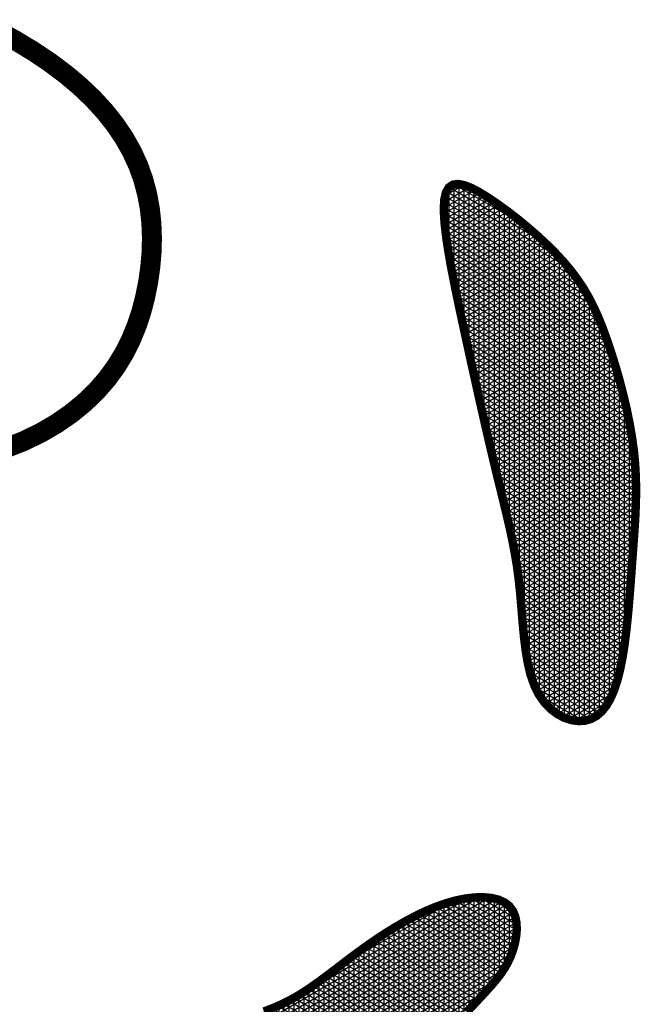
# Model space of a CAD drawing. Header units: inches. Extents: x 1.1 to 12.1, y -2.2 to 6.3.
# Tile 137 of 150: x 3.137 to 3.2085, y -0.891 to -0.7776. Entities that reach past the tile are written whole.
import ezdxf

# ---------------------------------------------------------------- set-up
doc = ezdxf.new("R2010")
doc.units = ezdxf.units.IN
doc.header["$MEASUREMENT"] = 0
doc.layers.add('FACE', color=160, linetype='Continuous')

msp = doc.modelspace()

# ---------------------------------------------------------------- hatches: boundary and pattern name
at = {"layer": 'FACE', "linetype": 'Continuous'}
h = msp.add_hatch(dxfattribs=at)
h.set_pattern_fill('NET3', color=5, scale=0.004605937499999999, angle=-90.00000000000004, style=0)
h.set_pattern_definition([(270, (0.3394553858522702, 1.175920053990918), (0.0005757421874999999, -3.877897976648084e-19), []), (329.9999999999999, (0.3394553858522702, 1.175920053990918), (0.0002878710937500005, 0.0004986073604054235), []), (29.99999999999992, (0.3394553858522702, 1.175920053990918), (-0.0002878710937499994, 0.0004986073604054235), [])])
h.paths.add_polyline_path([(3.159781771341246, -0.907021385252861), (3.161463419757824, -0.9068161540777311), (3.16311094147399, -0.9065673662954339), (3.164720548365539, -0.9062769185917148), (3.166288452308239, -0.905946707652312), (3.167810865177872, -0.9055786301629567), (3.169283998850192, -0.9051745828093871), (3.17070406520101, -0.9047364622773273), (3.172067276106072, -0.9042661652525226), (3.173371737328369, -0.9037643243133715), (3.174623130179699, -0.9032265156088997), (3.175829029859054, -0.9026470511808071), (3.176997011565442, -0.9020202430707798), (3.178134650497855, -0.9013404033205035), (3.179249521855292, -0.9006018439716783), (3.18034920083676, -0.8997988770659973), (3.181441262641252, -0.8989258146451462), (3.18253044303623, -0.8979813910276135), (3.183610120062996, -0.8969820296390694), (3.184670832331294, -0.8959485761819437), (3.185703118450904, -0.894901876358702), (3.18669751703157, -0.8938627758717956), (3.18764456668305, -0.8928521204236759), (3.188534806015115, -0.8918907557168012), (3.18935877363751, -0.8909995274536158), (3.190109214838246, -0.8901926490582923), (3.19078770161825, -0.8894578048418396), (3.191398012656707, -0.8887760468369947), (3.191943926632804, -0.8881284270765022), (3.192429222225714, -0.8874959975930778), (3.192857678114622, -0.8868598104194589), (3.193233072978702, -0.8862009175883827), (3.193559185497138, -0.8855003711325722), (3.193836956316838, -0.884746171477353), (3.194055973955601, -0.8839541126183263), (3.194202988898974, -0.8831469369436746), (3.194264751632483, -0.8823473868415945), (3.194228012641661, -0.8815782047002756), (3.194079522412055, -0.8808621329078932), (3.193806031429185, -0.880221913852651), (3.19339429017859, -0.8796802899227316), (3.192836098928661, -0.8792555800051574), (3.192143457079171, -0.8789484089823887), (3.191333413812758, -0.8787549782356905), (3.190423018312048, -0.878671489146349), (3.189429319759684, -0.8786941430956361), (3.188369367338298, -0.8788191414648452), (3.187260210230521, -0.8790426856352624), (3.186118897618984, -0.8793609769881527), (3.184960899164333, -0.879768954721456), (3.183795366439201, -0.8802565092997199), (3.182629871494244, -0.880812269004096), (3.181471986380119, -0.8814248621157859), (3.180329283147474, -0.8820829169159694), (3.179209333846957, -0.8827750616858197), (3.178119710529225, -0.8834899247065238), (3.177067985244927, -0.8842161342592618), (3.176059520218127, -0.8849432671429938), (3.175090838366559, -0.8856646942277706), (3.174156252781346, -0.8863747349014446), (3.173250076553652, -0.8870677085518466), (3.172366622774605, -0.8877379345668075), (3.17150020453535, -0.8883797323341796), (3.17064513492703, -0.8889874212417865), (3.16979572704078, -0.8895553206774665), (3.168944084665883, -0.8900796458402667), (3.168073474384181, -0.8905641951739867), (3.167164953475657, -0.8910146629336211), (3.166199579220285, -0.8914367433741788), (3.165158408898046, -0.8918361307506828), (3.164022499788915, -0.8922185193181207), (3.162772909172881, -0.8925896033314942), (3.161390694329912, -0.8929550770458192), (3.159867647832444, -0.8933193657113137), (3.158238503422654, -0.8936818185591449), (3.156548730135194, -0.8940405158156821), (3.154843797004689, -0.8943935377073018), (3.153169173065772, -0.8947389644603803), (3.151570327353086, -0.895074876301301), (3.150092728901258, -0.8953993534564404), (3.148781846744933, -0.8957104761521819), (3.147672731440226, -0.896009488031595), (3.14675875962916, -0.8963102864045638), (3.146022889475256, -0.8966299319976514), (3.145448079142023, -0.8969854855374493), (3.145017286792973, -0.8973940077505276), (3.144713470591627, -0.8978725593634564), (3.144519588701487, -0.8984382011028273), (3.144418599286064, -0.8991079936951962), (3.144398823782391, -0.8998904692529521), (3.144470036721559, -0.9007600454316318), (3.14464737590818, -0.9016826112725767), (3.144945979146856, -0.9026240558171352), (3.145380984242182, -0.903550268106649), (3.145967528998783, -0.904427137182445), (3.146720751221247, -0.905220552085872), (3.147655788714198, -0.9058964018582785), (3.148780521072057, -0.9064284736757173), (3.1500737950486, -0.9068221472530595), (3.151507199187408, -0.907090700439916), (3.153052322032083, -0.9072474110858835), (3.154680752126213, -0.9073055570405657), (3.156364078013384, -0.9072784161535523), (3.158073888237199, -0.9071792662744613)])
h.paths.add_polyline_path([(3.188183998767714, -0.8132362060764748), (3.188669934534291, -0.8154696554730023), (3.189153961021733, -0.8176765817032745), (3.189634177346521, -0.8198456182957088), (3.190108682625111, -0.8219653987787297), (3.190575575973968, -0.8240245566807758), (3.191032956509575, -0.8260117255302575), (3.191478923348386, -0.8279155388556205), (3.191911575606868, -0.8297246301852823), (3.192328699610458, -0.8314330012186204), (3.192726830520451, -0.8330561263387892), (3.193102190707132, -0.8346148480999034), (3.193451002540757, -0.8361300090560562), (3.193769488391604, -0.8376224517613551), (3.194053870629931, -0.8391130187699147), (3.19430037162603, -0.8406225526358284), (3.194505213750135, -0.8421718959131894), (3.194668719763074, -0.8437736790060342), (3.194807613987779, -0.8454076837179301), (3.194942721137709, -0.847045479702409), (3.195094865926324, -0.84865863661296), (3.19528487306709, -0.8502187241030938), (3.195533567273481, -0.8516973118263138), (3.195861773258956, -0.8530659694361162), (3.19629031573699, -0.8542962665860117), (3.196832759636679, -0.8553648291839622), (3.1974736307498, -0.8562685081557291), (3.198190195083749, -0.8570092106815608), (3.19895971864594, -0.8575888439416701), (3.199759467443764, -0.8580093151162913), (3.200566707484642, -0.8582725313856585), (3.201358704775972, -0.8583803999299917), (3.202112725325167, -0.8583348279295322), (3.202810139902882, -0.8581374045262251), (3.203448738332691, -0.8577884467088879), (3.204030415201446, -0.8572879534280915), (3.204557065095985, -0.8566359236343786), (3.205030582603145, -0.8558323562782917), (3.205452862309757, -0.8548772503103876), (3.205825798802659, -0.8537706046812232), (3.206151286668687, -0.8525124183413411), (3.206431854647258, -0.8511074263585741), (3.20667256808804, -0.8495793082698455), (3.206879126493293, -0.847956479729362), (3.207057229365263, -0.8462673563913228), (3.207212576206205, -0.8445403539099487), (3.207350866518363, -0.8428038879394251), (3.207477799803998, -0.8410863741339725), (3.207599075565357, -0.8394162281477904), (3.207717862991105, -0.8378142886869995), (3.20782721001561, -0.8362710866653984), (3.207917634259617, -0.8347695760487), (3.207979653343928, -0.833292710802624), (3.208003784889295, -0.8318234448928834), (3.20798054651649, -0.8303447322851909), (3.207900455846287, -0.8288395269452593), (3.20775403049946, -0.8272907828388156), (3.207534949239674, -0.8256877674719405), (3.207249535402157, -0.8240450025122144), (3.206907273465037, -0.8223833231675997), (3.206517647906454, -0.8207235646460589), (3.206090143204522, -0.8190865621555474), (3.205634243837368, -0.8174931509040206), (3.205159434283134, -0.8159641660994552), (3.204675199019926, -0.8145204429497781), (3.204187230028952, -0.8131768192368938), (3.2036860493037, -0.8119241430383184), (3.203158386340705, -0.8107472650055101), (3.202590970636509, -0.8096310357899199), (3.201970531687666, -0.8085603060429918), (3.201283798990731, -0.8075199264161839), (3.200517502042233, -0.8064947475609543), (3.199658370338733, -0.8054696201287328), (3.19869913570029, -0.8044344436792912), (3.197656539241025, -0.8033993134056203), (3.196553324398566, -0.8023793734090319), (3.195412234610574, -0.8013897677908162), (3.194256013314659, -0.8004456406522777), (3.193107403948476, -0.7995621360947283), (3.191989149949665, -0.798754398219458), (3.190923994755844, -0.7980375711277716), (3.189932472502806, -0.7974286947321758), (3.189026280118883, -0.7969523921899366), (3.188214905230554, -0.7966351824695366), (3.18750783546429, -0.7965035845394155), (3.186914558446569, -0.7965841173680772), (3.186444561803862, -0.7969032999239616), (3.186107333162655, -0.7974876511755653), (3.185912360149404, -0.7983636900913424), (3.185864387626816, -0.7995465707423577), (3.185949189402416, -0.8010059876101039), (3.186147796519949, -0.8027002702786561), (3.186441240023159, -0.8045877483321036), (3.1868105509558, -0.8066267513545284), (3.187236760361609, -0.8087756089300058), (3.187700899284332, -0.8109926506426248)])

# ---------------------------------------------------------------- linework, layer by layer
at = {"layer": 'FACE', "color": 5}
for points, const_width in [([(3.134264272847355, -0.7787273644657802), (3.136483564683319, -0.7799368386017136), (3.13857801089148, -0.7812013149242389), (3.140532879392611, -0.782513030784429), (3.142335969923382, -0.7838653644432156), (3.143985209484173, -0.7852562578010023), (3.145481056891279, -0.7866847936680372), (3.146823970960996, -0.788150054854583), (3.148014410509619, -0.7896511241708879), (3.149052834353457, -0.7911870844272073), (3.149939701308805, -0.7927570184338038), (3.150675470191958, -0.7943600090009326), (3.15126184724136, -0.7959943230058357), (3.151705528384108, -0.7976549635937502), (3.152014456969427, -0.7993361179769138), (3.152196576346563, -0.8010319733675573), (3.152259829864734, -0.802736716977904), (3.152212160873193, -0.8044445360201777), (3.152061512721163, -0.8061496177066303), (3.151815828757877, -0.8078461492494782), (3.151480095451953, -0.809528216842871), (3.151047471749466, -0.8111895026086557), (3.150508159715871, -0.8128235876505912), (3.149852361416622, -0.8144240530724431), (3.149070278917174, -0.8159844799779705), (3.148152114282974, -0.817498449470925), (3.147088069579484, -0.8189595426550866), (3.145868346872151, -0.8203613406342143), (3.144486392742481, -0.8216963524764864), (3.142948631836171, -0.822952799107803), (3.141264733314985, -0.8241178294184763), (3.139444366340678, -0.8251785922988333), (3.137497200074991, -0.8261222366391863), (3.135432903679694, -0.8269359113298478)], 0.002302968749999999), ([(3.188534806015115, -0.8918907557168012), (3.18935877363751, -0.8909995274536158), (3.190109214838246, -0.8901926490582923), (3.19078770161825, -0.8894578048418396), (3.191398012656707, -0.8887760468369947), (3.191943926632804, -0.8881284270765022), (3.192429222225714, -0.8874959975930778), (3.192857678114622, -0.8868598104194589), (3.193233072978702, -0.8862009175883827), (3.193559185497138, -0.8855003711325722), (3.193836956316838, -0.884746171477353), (3.194055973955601, -0.8839541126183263), (3.194202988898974, -0.8831469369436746), (3.194264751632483, -0.8823473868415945), (3.194228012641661, -0.8815782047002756), (3.194079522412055, -0.8808621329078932), (3.193806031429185, -0.880221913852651), (3.19339429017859, -0.8796802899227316), (3.192836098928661, -0.8792555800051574), (3.192143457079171, -0.8789484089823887), (3.191333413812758, -0.8787549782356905), (3.190423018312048, -0.878671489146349), (3.189429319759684, -0.8786941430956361), (3.188369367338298, -0.8788191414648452), (3.187260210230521, -0.8790426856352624), (3.186118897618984, -0.8793609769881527), (3.184960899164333, -0.879768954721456), (3.183795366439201, -0.8802565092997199), (3.182629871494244, -0.880812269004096), (3.181471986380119, -0.8814248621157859), (3.180329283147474, -0.8820829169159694), (3.179209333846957, -0.8827750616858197), (3.178119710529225, -0.8834899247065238), (3.177067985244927, -0.8842161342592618), (3.176059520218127, -0.8849432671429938), (3.175090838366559, -0.8856646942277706), (3.174156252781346, -0.8863747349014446), (3.173250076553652, -0.8870677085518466), (3.172366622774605, -0.8877379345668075), (3.17150020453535, -0.8883797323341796), (3.17064513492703, -0.8889874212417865), (3.16979572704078, -0.8895553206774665), (3.168944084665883, -0.8900796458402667), (3.168073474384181, -0.8905641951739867), (3.167164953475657, -0.8910146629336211), (3.166199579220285, -0.8914367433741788), (3.165158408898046, -0.8918361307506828)], 0.0009694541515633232)]:
    msp.add_lwpolyline(points, dxfattribs=dict(at, const_width=const_width))
at = {"layer": 'FACE', "color": 5, "const_width": 0.0009694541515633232}
msp.add_lwpolyline([(3.188183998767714, -0.8132362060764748), (3.188669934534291, -0.8154696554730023), (3.189153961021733, -0.8176765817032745), (3.189634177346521, -0.8198456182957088), (3.190108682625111, -0.8219653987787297), (3.190575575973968, -0.8240245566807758), (3.191032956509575, -0.8260117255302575), (3.191478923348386, -0.8279155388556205), (3.191911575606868, -0.8297246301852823), (3.192328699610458, -0.8314330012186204), (3.192726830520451, -0.8330561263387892), (3.193102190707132, -0.8346148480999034), (3.193451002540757, -0.8361300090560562), (3.193769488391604, -0.8376224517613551), (3.194053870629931, -0.8391130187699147), (3.19430037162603, -0.8406225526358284), (3.194505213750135, -0.8421718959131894), (3.194668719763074, -0.8437736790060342), (3.194807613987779, -0.8454076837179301), (3.194942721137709, -0.847045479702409), (3.195094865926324, -0.84865863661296), (3.19528487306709, -0.8502187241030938), (3.195533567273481, -0.8516973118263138), (3.195861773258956, -0.8530659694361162), (3.19629031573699, -0.8542962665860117), (3.196832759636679, -0.8553648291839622), (3.1974736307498, -0.8562685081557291), (3.198190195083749, -0.8570092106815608), (3.19895971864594, -0.8575888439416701), (3.199759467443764, -0.8580093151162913), (3.200566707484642, -0.8582725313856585), (3.201358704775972, -0.8583803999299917), (3.202112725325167, -0.8583348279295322), (3.202810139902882, -0.8581374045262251), (3.203448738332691, -0.8577884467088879), (3.204030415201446, -0.8572879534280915), (3.204557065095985, -0.8566359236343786), (3.205030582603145, -0.8558323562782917), (3.205452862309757, -0.8548772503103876), (3.205825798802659, -0.8537706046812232), (3.206151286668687, -0.8525124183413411), (3.206431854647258, -0.8511074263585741), (3.20667256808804, -0.8495793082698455), (3.206879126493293, -0.847956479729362), (3.207057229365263, -0.8462673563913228), (3.207212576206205, -0.8445403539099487), (3.207350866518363, -0.8428038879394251), (3.207477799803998, -0.8410863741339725), (3.207599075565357, -0.8394162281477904), (3.207717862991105, -0.8378142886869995), (3.20782721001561, -0.8362710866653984), (3.207917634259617, -0.8347695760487), (3.207979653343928, -0.833292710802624), (3.208003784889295, -0.8318234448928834), (3.20798054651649, -0.8303447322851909), (3.207900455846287, -0.8288395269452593), (3.20775403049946, -0.8272907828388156), (3.207534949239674, -0.8256877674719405), (3.207249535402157, -0.8240450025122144), (3.206907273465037, -0.8223833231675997), (3.206517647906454, -0.8207235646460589), (3.206090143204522, -0.8190865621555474), (3.205634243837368, -0.8174931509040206), (3.205159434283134, -0.8159641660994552), (3.204675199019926, -0.8145204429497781), (3.204187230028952, -0.8131768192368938), (3.2036860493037, -0.8119241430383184), (3.203158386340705, -0.8107472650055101), (3.202590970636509, -0.8096310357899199), (3.201970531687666, -0.8085603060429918), (3.201283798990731, -0.8075199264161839), (3.200517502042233, -0.8064947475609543), (3.199658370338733, -0.8054696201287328), (3.19869913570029, -0.8044344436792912), (3.197656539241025, -0.8033993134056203), (3.196553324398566, -0.8023793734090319), (3.195412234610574, -0.8013897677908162), (3.194256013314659, -0.8004456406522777), (3.193107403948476, -0.7995621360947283), (3.191989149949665, -0.798754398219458), (3.190923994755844, -0.7980375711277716), (3.189932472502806, -0.7974286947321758), (3.189026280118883, -0.7969523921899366), (3.188214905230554, -0.7966351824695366), (3.18750783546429, -0.7965035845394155), (3.186914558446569, -0.7965841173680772), (3.186444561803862, -0.7969032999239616), (3.186107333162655, -0.7974876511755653), (3.185912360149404, -0.7983636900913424), (3.185864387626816, -0.7995465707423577), (3.185949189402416, -0.8010059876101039), (3.186147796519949, -0.8027002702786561), (3.186441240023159, -0.8045877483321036), (3.1868105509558, -0.8066267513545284), (3.187236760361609, -0.8087756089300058), (3.187700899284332, -0.8109926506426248)], close=True, dxfattribs=at)

doc.saveas('drawing.dxf')
